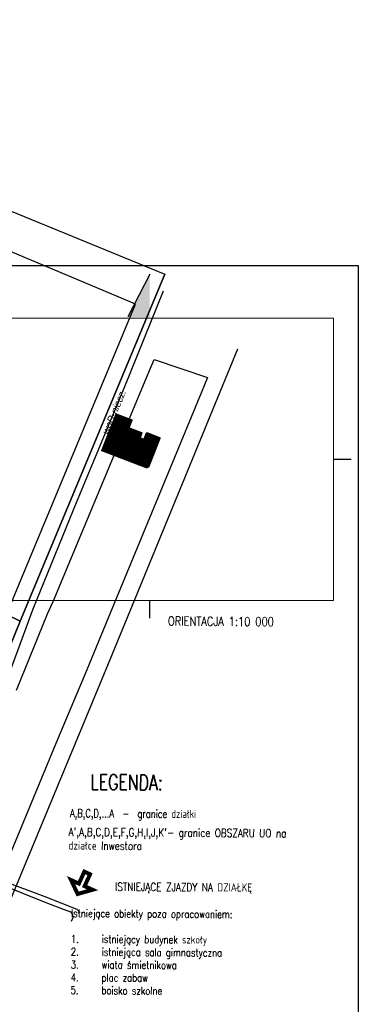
# Model space of a CAD drawing. Extents: x 7535570 to 7569561, y 5723799 to 5746390.
# Tile 17 of 17: x 7561582 to 7565840, y 5731232 to 5743622. Entities that reach past the tile are written whole.
import ezdxf

# ---------------------------------------------------------------- set-up
doc = ezdxf.new("R2010")
doc.units = 0
doc.header["$MEASUREMENT"] = 0
doc.layers.get('0').update_dxf_attribs({"linetype": 'CONTINUOUS'})
for name, color, linetype in [('DROGI', 135, 'CONTINUOUS'), ('DZIALKI', 7, 'CONTINUOUS'), ('OPIS', 2, 'CONTINUOUS'), ('OPIS PROJ', 2, 'CONTINUOUS'), ('RAMKA', 3, 'CONTINUOUS'), ('SYSTEM', 15, 'CONTINUOUS'), ('UZ_CO', 54, 'CONTINUOUS'), ('UZ_WODA', 140, 'CONTINUOUS'), ('UZYTKI', 7, 'CONTINUOUS')]:
    doc.layers.add(name, color=color, linetype=linetype)
for name, color, linetype, lineweight in [('lampy', 10, 'CONTINUOUS', 25), ('sc', 4, 'CONTINUOUS', 30), ('ZIELEN', 82, 'CONTINUOUS', 0)]:
    doc.layers.add(name, color=color, linetype=linetype, lineweight=lineweight)
doc.styles.add('romans', font='romans.shx', dxfattribs={"width": 0.8})

# ---------------------------------------------------------------- blocks, each defined once
blk = doc.blocks.new('1001')
at = {"layer": 'SYSTEM', "color": 15, "linetype": 'Continuous'}
blk.add_line((0, 0), (0, 0), dxfattribs=at)
blk = doc.blocks.new('MMAAPKOP')
at = {"layer": 'DROGI'}
for p, q in [((27624, 5991), (27702, 6179)), ((27702, 6179), (28373, 5955)), ((26433, 3134), (27624, 5991)), ((28373, 5955), (28300, 5769)), ((28300, 5769), (27152, 2986)), ((26362, 2980), (26433, 3134)), ((25973, 2017), (26362, 2980)), ((27152, 2986), (26857, 2274)), ((26857, 2274), (26487, 1400)), ((26487, 1400), (25249, -1591))]:
    blk.add_line(p, q, dxfattribs=at)
at = {"layer": 'DZIALKI'}
for p, q in [((26020, 2886), (27836, 7254)), ((28751, 6308), (27176, 2472)), ((25764, 2268), (26020, 2886)), ((27176, 2472), (26995, 2037)), ((26995, 2037), (25587, -1358))]:
    blk.add_line(p, q, dxfattribs=at)
at = {"layer": 'UZ_CO'}
for p, q in [((25780, -371), (26329, -579)), ((26367, -665), (25757, -424)), ((26329, -579), (26732, -735)), ((26611, -756), (26367, -665)), ((26732, -735), (26755, -762)), ((26659, -775), (26611, -756)), ((26680, -804), (26659, -775)), ((26664, -888), (26684, -841)), ((26684, -841), (26680, -804)), ((26755, -762), (26758, -796))]:
    blk.add_line(p, q, dxfattribs=at)
at = {"layer": 'UZ_WODA'}
for p, q in [((27817, 7040), (27332, 5834)), ((27332, 5834), (26733, 4399)), ((26733, 4399), (26176, 3040)), ((26176, 3040), (25607, 1492))]:
    blk.add_line(p, q, dxfattribs=at)
at = {"layer": 'UZYTKI'}
for points in [[(26020, 2886, 0), (25764, 2268, 0)], [(20034, 10456, 0), (27836, 7254, 0), (26020, 2886, 0), (25845, 2973, 0), (27469, 6876, 0), (27379, 6915, 0), (25522, 7694, 0)], [(25845, 2973, 0), (26020, 2886, 0)]]:
    blk.add_polyline3d(points, dxfattribs=at)
at = {"layer": 'DZIALKI', "xscale": 50, "yscale": 50, "zscale": 50}
for p in [(26020, 2886), (26020, 2886), (27176, 2472), (27176, 2472), (26995, 2037), (26995, 2037)]:
    blk.add_blockref('1001', p, dxfattribs=at)
at = {"layer": 'UZ_WODA', "oblique": 15}
blk.add_text('woD-niecz.', height=90, rotation=67.7291, dxfattribs=at).set_placement((27124, 5219))

msp = doc.modelspace()

# ---------------------------------------------------------------- hatches: boundary and pattern name
at = {"layer": 'lampy', "lineweight": 15}
h = msp.add_hatch(dxfattribs=at)
h.set_pattern_fill('ANSI31', color=256)
h.set_pattern_definition([(45, (-5105.05414, -2459.83225), (-0.0883883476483, 0.0883883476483), [])])
h.paths.add_polyline_path([(7562795.021, 5738663.577), (7562770.738, 5738600.207), (7562729.273, 5738499.82), (7562695.251, 5738411.841), (7562683.576, 5738381.741), (7562671.953, 5738351.592), (7562660.329, 5738321.443), (7562648.734, 5738291.332), (7562630.433, 5738244.253), (7562612.262, 5738197.113), (7563174.373, 5737981.62), (7563190.609, 5737988.789), (7563206.833, 5737995.95), (7563350.186, 5738361.842), (7563193.447, 5738424.436), (7563174.154, 5738421.483), (7563145.642, 5738345.072), (7563099.517, 5738362.563), (7563121.602, 5738425.838), (7562958.624, 5738487.802), (7562997.226, 5738586.378)])
at = {"layer": 'OPIS PROJ', "ltscale": 100}
msp.add_hatch(color=256, dxfattribs=at).paths.add_polyline_path([(7562944.042, 5739881.788), (7563218.243, 5739881.788), (7563218.243, 5740421.802)])

# ---------------------------------------------------------------- linework, layer by layer
at = {"layer": 'lampy', "lineweight": 15, "const_width": 10}
msp.add_lwpolyline([(7562795.021, 5738663.577), (7562770.738, 5738600.207), (7562729.273, 5738499.82), (7562695.251, 5738411.841), (7562683.576, 5738381.741), (7562671.953, 5738351.592), (7562660.329, 5738321.443), (7562648.734, 5738291.332), (7562630.433, 5738244.253), (7562612.262, 5738197.113), (7563174.373, 5737981.62), (7563190.609, 5737988.789), (7563206.833, 5737995.95), (7563350.186, 5738361.842), (7563193.447, 5738424.436), (7563174.154, 5738421.483), (7563145.642, 5738345.072), (7563099.517, 5738362.563), (7563121.602, 5738425.838), (7562958.624, 5738487.802), (7562997.226, 5738586.378)], close=True, dxfattribs=at)
at = {"layer": 'OPIS PROJ', "ltscale": 100}
for p, q in [((7563218.243, 5740421.802), (7562944.042, 5739881.788)), ((7565526.938, 5738090.896), (7565749.723, 5738090.896)), ((7563217.18, 5736091.525), (7563217.18, 5736314.311))]:
    msp.add_line(p, q, dxfattribs=at)
at = {"layer": 'RAMKA', "color": 1}
msp.add_lwpolyline([(7545040.319, 5725877.743), (7545040.319, 5740527.743), (7565840.319, 5740527.743), (7565840.319, 5725877.743)], close=True, dxfattribs=at)
at = {"layer": 'sc', "const_width": 50}
msp.add_lwpolyline([(7562227.75, 5732796.159), (7562326.977, 5732750.704), (7562395.026, 5732901.174), (7562467.105, 5732868.244), (7562398.864, 5732718.877), (7562498.596, 5732673.313), (7562310.972, 5732620.189)], close=True, dxfattribs=at)
at = {"layer": 'ZIELEN'}
msp.add_lwpolyline([(7560907.422, 5739867.481), (7565526.938, 5739867.481), (7565526.938, 5736314.311), (7560907.422, 5736314.311)], close=True, dxfattribs=at)

# ---------------------------------------------------------------- block references
msp.add_blockref('MMAAPKOP', (7535569.837, 5733166.154))

# ---------------------------------------------------------------- texts
at = {"layer": 'OPIS', "color": 4, "linetype": 'Continuous', "style": 'romans', "width": 0.75}
msp.add_text('LEGENDA:', height=192.6914, rotation=359.6260735, dxfattribs=at).set_placement((7562471.209, 5733932.103, -815.104))
at = {"layer": 'OPIS', "color": 2, "linetype": 'Continuous', "style": 'romans', "width": 0.75}
msp.add_text('A,B,C,D,...A  -  granice działki', height=101.95312, rotation=359.6260735, dxfattribs=at).set_placement((7562214.518, 5733586.103, -815.104))
at = {"layer": 'OPIS', "color": 2, "linetype": 'Continuous', "char_height": 101.95312, "attachment_point": 1, "rotation": 359.6260735, "style": 'romans'}
for s, width, gutter_width, insert in [("A',A,B,C,D,E,F,G,H,I,J,K'- granice OBSZARU UO na działce Inwestora", 3009.37818, 100, (7562196.887, 5733451.995)), ('ISTNIEJĄCE ZJAZDY NA DZIAŁKĘ', 2362.17035, 5, (7562781.955, 5732763.141))]:
    msp.add_mtext_dynamic_manual_height_columns(s, width=width, gutter_width=gutter_width, heights=[0], dxfattribs=dict(at, insert=insert))
at = {"layer": 'OPIS', "color": 2, "insert": (7562229.523, 5732426.301), "char_height": 96.85547, "attachment_point": 1, "rotation": 359.6260735, "style": 'romans'}
msp.add_mtext_dynamic_manual_height_columns('Istniejące obiekty poza opracowaniem:\\P\\P1.^Iistniejący budynek szkoły\\P2.^Iistniejąca sala gimnastyczna\\P3.^Iwiata śmietnikowa\\P4.^Iplac zabaw\\P5.^Iboisko szkolne ', width=4460.78647, gutter_width=100, heights=[0], dxfattribs=at)
at = {"layer": 'OPIS PROJ', "color": 2, "linetype": 'Continuous', "insert": (7563446.985, 5736111.381), "char_height": 113.28125, "width": 2793.01932, "attachment_point": 1, "rotation": 359.6260735, "style": 'romans'}
msp.add_mtext('ORIENTACJA 1:10 000', dxfattribs=at)

doc.saveas('drawing.dxf')
